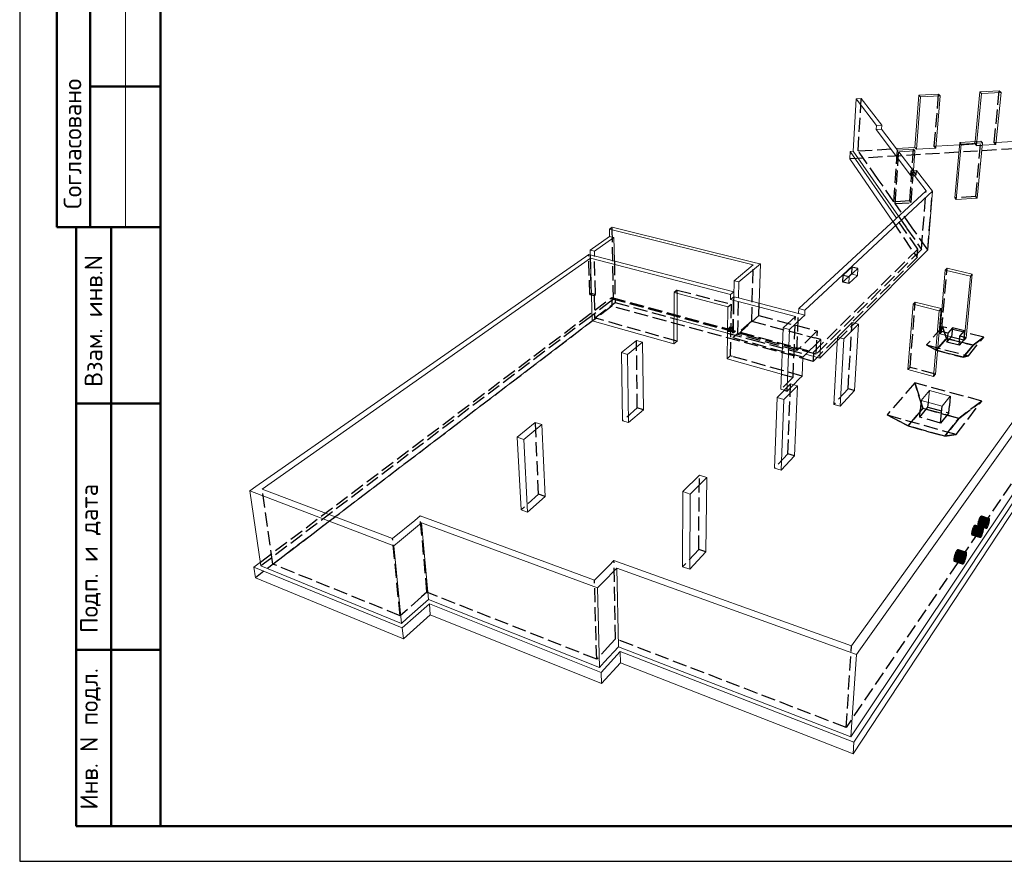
# Model space of a CAD drawing. Header units: millimetres. Extents: x 0 to 59400, y 0 to 42000.
# Tile 1 of 35: x 0 to 13972, y 0 to 11947. Entities that reach past the tile are written whole.
import ezdxf

# ---------------------------------------------------------------- set-up
doc = ezdxf.new("R2010")
doc.units = ezdxf.units.MM
doc.linetypes.add('______2', pattern=[270, 200, -70])
doc.layers.add('Standard', color=7, linetype='Continuous', lineweight=25)
doc.layers.add('Примечания', color=7, linetype='Continuous', lineweight=13)
doc.styles.add('ISOCPEUR', font='txt')

msp = doc.modelspace()

# ---------------------------------------------------------------- linework, layer by layer
at = {"layer": 'Standard', "color": 7, "linetype": 'Continuous', "lineweight": 25, "transparency": 33554687}
msp.add_line((2000, 41500), (2000, 1058), dxfattribs=at)
at = {"layer": 'Standard', "color": 7, "linetype": 'Continuous', "lineweight": 50, "transparency": 33554687}
for p, q in [((527, 15500), (527, 9000)), ((527, 15500), (527, 9000)), ((1000, 15500), (1000, 9000)), ((2000, 11000), (1000, 11000)), ((0, 9000), (6, 9000)), ((527, 9000), (2000, 9000)), ((800, 500), (800, 9000)), ((800, 500), (800, 9000)), ((1300, 500), (1300, 9000)), ((800, 6500), (2000, 6500)), ((800, 3000), (2000, 3000)), ((2000, 500), (800, 500))]:
    msp.add_line(p, q, dxfattribs=at)
at = {"layer": 'Standard', "color": 7, "linetype": 'Continuous', "lineweight": 13, "transparency": 33554687}
msp.add_line((1500, 15500), (1500, 9000), dxfattribs=at)
at = {"layer": 'Standard', "color": 7, "linetype": 'Continuous', "lineweight": 18, "transparency": 33554687}
for p, q in [((13558, 10218), (13624, 10923)), ((13584, 10220), (13648, 10899)), ((13901, 10939), (13624, 10923)), ((13624, 10923), (13648, 10899)), ((13648, 10899), (13926, 10915)), ((13852, 10176), (13926, 10915)), ((13926, 10915), (13901, 10939)), ((11828, 10080), (11870, 10825)), ((11941, 10829), (11870, 10825)), ((11870, 10825), (12158, 10446)), ((12232, 10450), (11941, 10829)), ((12703, 10134), (12759, 10875)), ((12725, 10107), (12781, 10850)), ((13039, 10891), (12759, 10875)), ((12759, 10875), (12781, 10850)), ((12781, 10850), (13062, 10866)), ((13001, 10124), (13062, 10866)), ((13062, 10866), (13039, 10891)), ((12154, 10389), (12158, 10446)), ((12228, 10393), (12154, 10389)), ((12154, 10389), (12642, 9742)), ((12158, 10446), (12232, 10450)), ((12228, 10393), (12232, 10450)), ((12457, 10093), (12228, 10393)), ((13270, 9418), (13340, 10205)), ((13641, 10223), (13340, 10205)), ((13340, 10205), (13360, 10182)), ((13360, 10182), (13662, 10200)), ((13586, 9413), (13662, 10200)), ((13662, 10200), (13641, 10223)), ((13855, 10204), (14265, 10229)), ((11786, 10078), (11781, 9971)), ((11786, 10078), (11828, 10080)), ((12441, 9129), (11786, 10078)), ((11828, 10080), (12110, 9675)), ((12438, 10117), (12703, 10134)), ((12685, 10107), (12457, 10093)), ((12475, 10069), (12704, 10083)), ((12677, 9804), (12475, 10069)), ((12683, 9805), (12704, 10083)), ((12704, 10083), (12685, 10107)), ((12703, 10134), (12725, 10107)), ((12725, 10107), (13001, 10124)), ((13003, 10152), (13337, 10172)), ((13290, 9393), (13360, 10182)), ((13658, 10164), (13852, 10176)), ((11781, 9971), (12388, 9080)), ((12642, 9742), (12647, 9802)), ((12726, 9807), (12647, 9802)), ((12647, 9802), (12862, 9518)), ((12953, 9512), (12726, 9807)), ((12110, 9675), (12471, 9156)), ((11312, 8084), (12862, 9518)), ((12953, 9512), (11399, 8062)), ((12885, 8680), (12953, 9512)), ((13270, 9418), (13290, 9393)), ((13290, 9393), (13586, 9413)), ((16899, 9326), (11837, 1689)), ((11826, 1524), (16880, 9212)), ((8369, 8974), (8407, 9000)), ((8371, 8869), (8369, 8974)), ((10409, 8468), (8369, 8974)), ((8407, 9000), (10443, 8497)), ((8093, 8676), (8371, 8869)), ((8432, 8854), (8155, 8660)), ((8371, 8869), (8432, 8854)), ((8432, 8854), (8439, 8522)), ((8093, 8676), (8094, 8611)), ((8155, 8660), (8093, 8676)), ((11850, 7640), (12885, 8680)), ((8074, 8616), (3352, 5319)), ((3442, 5285), (8102, 8561)), ((8152, 8596), (8074, 8616)), ((8102, 8561), (8125, 7671)), ((10088, 8045), (8102, 8561)), ((8152, 8596), (10134, 8084)), ((8156, 8595), (8155, 8660)), ((10409, 8468), (10137, 8242)), ((10205, 8224), (10511, 8480)), ((10511, 8480), (10443, 8497)), ((10495, 7921), (10511, 8480)), ((11893, 8416), (11771, 8301)), ((11887, 8317), (11893, 8416)), ((13055, 7489), (13134, 8390)), ((13162, 8418), (13134, 8390)), ((13134, 8390), (13491, 8306)), ((13517, 8335), (13162, 8418)), ((11887, 8317), (11765, 8202)), ((11771, 8301), (11765, 8202)), ((11808, 8336), (11887, 8317)), ((13404, 7400), (13491, 8306)), ((13430, 7431), (13517, 8335)), ((13491, 8306), (13517, 8335)), ((10132, 8015), (10137, 8242)), ((10137, 8242), (10205, 8224)), ((10200, 7998), (10205, 8224)), ((9285, 8072), (9284, 7345)), ((10051, 7870), (9285, 8072)), ((9331, 7384), (9332, 8059)), ((10088, 8045), (10087, 7977)), ((10132, 8015), (10087, 7977)), ((10087, 7977), (11008, 7736)), ((10134, 8084), (10088, 8045)), ((10134, 8084), (10132, 8015)), ((10200, 7998), (10132, 8015)), ((11051, 7776), (10200, 7998)), ((11312, 8084), (11054, 7846)), ((11143, 7823), (11399, 8062)), ((10038, 7134), (10051, 7870)), ((11051, 7776), (11054, 7846)), ((11054, 7846), (11143, 7823)), ((12605, 6979), (12678, 7907)), ((12708, 7939), (12678, 7907)), ((12678, 7907), (13046, 7816)), ((13075, 7848), (12708, 7939)), ((12994, 6916), (13075, 7848)), ((13046, 7816), (13075, 7848)), ((9331, 7693), (10044, 7499)), ((11008, 7736), (10833, 7573)), ((10923, 7549), (11097, 7713)), ((11140, 7753), (11051, 7776)), ((11097, 7713), (11140, 7753)), ((11140, 7753), (11143, 7823)), ((12965, 6882), (13046, 7816)), ((4477, 4892), (8125, 7671)), ((8125, 7671), (9284, 7345)), ((10802, 6700), (10833, 7573)), ((10833, 7573), (10923, 7549)), ((10892, 6729), (10923, 7549)), ((11812, 7650), (11603, 7441)), ((11696, 7416), (11903, 7626)), ((11903, 7626), (11812, 7650)), ((11846, 6682), (11903, 7626)), ((11114, 7158), (11367, 7407)), ((11354, 7142), (11367, 7407)), ((11551, 6486), (11603, 7441)), ((11603, 7441), (11696, 7416)), ((11642, 6460), (11696, 7416)), ((13055, 7489), (13404, 7400)), ((13404, 7400), (13430, 7431)), ((8753, 7395), (8538, 7221)), ((8627, 7196), (8840, 7370)), ((8840, 7370), (8753, 7395)), ((8850, 6411), (8840, 7370)), ((9284, 7345), (9331, 7384)), ((11354, 7142), (11600, 7389)), ((8555, 6254), (8538, 7221)), ((8538, 7221), (8627, 7196)), ((8641, 6227), (8627, 7196)), ((10038, 7134), (10071, 7125)), ((11103, 6889), (11114, 7158)), ((11154, 7197), (11269, 7165)), ((11269, 7165), (11354, 7142)), ((10071, 7125), (10809, 6917)), ((10979, 6765), (11061, 6847)), ((11061, 6847), (11103, 6889)), ((12605, 6979), (12965, 6882)), ((12965, 6882), (12994, 6916)), ((10939, 6777), (10747, 6584)), ((10844, 6556), (11035, 6749)), ((11035, 6749), (10939, 6777)), ((10994, 5757), (11035, 6749)), ((10711, 5583), (10747, 6584)), ((10747, 6584), (10844, 6556)), ((10802, 6700), (10849, 6686)), ((11642, 6460), (11846, 6682)), ((12909, 6683), (12791, 6542)), ((12909, 6683), (12898, 6548)), ((13205, 6602), (12909, 6683)), ((13090, 6459), (13205, 6602)), ((10807, 5553), (10844, 6556)), ((11551, 6486), (11642, 6460)), ((12791, 6542), (13090, 6459)), ((12895, 6513), (12898, 6548)), ((8641, 6227), (8850, 6411)), ((11804, 3060), (14189, 6371)), ((14296, 6342), (11931, 3014)), ((7317, 6229), (7059, 6020)), ((7153, 5989), (7410, 6199)), ((7410, 6199), (7317, 6229)), ((7455, 5179), (7410, 6199)), ((8555, 6254), (8641, 6227)), ((7114, 4990), (7059, 6020)), ((7059, 6020), (7153, 5989)), ((7205, 4958), (7153, 5989)), ((10807, 5553), (10994, 5757)), ((9645, 5482), (9411, 5248)), ((9749, 5449), (9645, 5482)), ((10711, 5583), (10807, 5553)), ((3352, 5319), (3268, 5260)), ((9516, 5214), (9749, 5449)), ((9736, 4391), (9749, 5449)), ((11851, 1851), (14175, 5329)), ((3424, 4193), (3268, 5260)), ((3268, 5260), (5309, 4480)), ((5291, 4583), (3442, 5285)), ((7205, 4958), (7455, 5179)), ((9407, 4181), (9411, 5248)), ((9411, 5248), (9516, 5214)), ((9509, 4145), (9516, 5214)), ((5683, 4902), (5606, 4840)), ((8157, 3993), (5683, 4902)), ((7114, 4990), (7205, 4958)), ((5606, 4840), (5291, 4583)), ((5390, 4546), (5704, 4803)), ((5704, 4803), (8197, 3881)), ((5800, 3715), (5704, 4803)), ((13711, 4759), (13710, 4753)), ((13710, 4753), (13710, 4747)), ((13735, 4745), (13710, 4753)), ((13712, 4772), (13711, 4766)), ((13711, 4766), (13711, 4759)), ((13740, 4757), (13711, 4766)), ((13738, 4751), (13711, 4759)), ((13714, 4780), (13712, 4772)), ((13743, 4763), (13712, 4772)), ((13715, 4787), (13714, 4780)), ((13746, 4770), (13714, 4780)), ((13717, 4795), (13715, 4787)), ((13748, 4777), (13715, 4787)), ((13719, 4802), (13717, 4795)), ((13750, 4784), (13717, 4794)), ((13722, 4810), (13719, 4802)), ((13753, 4792), (13719, 4802)), ((13755, 4799), (13721, 4809)), ((13724, 4817), (13722, 4810)), ((13726, 4824), (13724, 4817)), ((13757, 4807), (13724, 4817)), ((13729, 4831), (13726, 4824)), ((13758, 4814), (13726, 4824)), ((13732, 4837), (13729, 4831)), ((13759, 4821), (13729, 4830)), ((13735, 4843), (13732, 4837)), ((13761, 4828), (13732, 4837)), ((13761, 4835), (13734, 4843)), ((13737, 4849), (13735, 4843)), ((13735, 4745), (13738, 4751)), ((13740, 4854), (13737, 4849)), ((13737, 4848), (13762, 4841)), ((13738, 4751), (13740, 4757)), ((13743, 4858), (13740, 4854)), ((13740, 4853), (13762, 4846)), ((13740, 4757), (13743, 4763)), ((13745, 4861), (13743, 4858)), ((13743, 4858), (13762, 4851)), ((13743, 4763), (13746, 4770)), ((13748, 4864), (13745, 4861)), ((13745, 4861), (13762, 4856)), ((13746, 4770), (13748, 4777)), ((13750, 4866), (13748, 4864)), ((13748, 4864), (13761, 4860)), ((13748, 4777), (13750, 4784)), ((13753, 4868), (13750, 4866)), ((13750, 4866), (13761, 4863)), ((13750, 4784), (13753, 4792)), ((13752, 4868), (13759, 4866)), ((13755, 4868), (13753, 4868)), ((13753, 4792), (13755, 4799)), ((13754, 4868), (13758, 4867)), ((13756, 4868), (13755, 4868)), ((13755, 4799), (13757, 4807)), ((13758, 4867), (13756, 4868)), ((13757, 4807), (13758, 4814)), ((13759, 4866), (13758, 4867)), ((13758, 4814), (13759, 4821)), ((13761, 4863), (13759, 4866)), ((13759, 4821), (13761, 4828)), ((13761, 4860), (13761, 4863)), ((13762, 4856), (13761, 4860)), ((13761, 4835), (13762, 4841)), ((13761, 4828), (13761, 4835)), ((13762, 4851), (13762, 4856)), ((13762, 4846), (13762, 4851)), ((13762, 4841), (13762, 4846)), ((13623, 4623), (13622, 4617)), ((13645, 4611), (13622, 4618)), ((13622, 4617), (13622, 4612)), ((13642, 4607), (13622, 4613)), ((13622, 4612), (13623, 4608)), ((13624, 4636), (13623, 4629)), ((13651, 4622), (13623, 4630)), ((13623, 4629), (13623, 4623)), ((13648, 4616), (13623, 4624)), ((13625, 4643), (13624, 4636)), ((13654, 4628), (13624, 4637)), ((13626, 4650), (13625, 4643)), ((13656, 4634), (13625, 4644)), ((13628, 4658), (13626, 4650)), ((13659, 4641), (13627, 4651)), ((13630, 4665), (13628, 4658)), ((13661, 4648), (13628, 4658)), ((13632, 4673), (13630, 4665)), ((13664, 4655), (13630, 4666)), ((13634, 4680), (13632, 4673)), ((13666, 4663), (13632, 4673)), ((13637, 4688), (13634, 4680)), ((13668, 4670), (13634, 4681)), ((13639, 4695), (13637, 4688)), ((13670, 4678), (13637, 4688)), ((13642, 4702), (13639, 4695)), ((13672, 4685), (13639, 4695)), ((13645, 4708), (13642, 4702)), ((13673, 4693), (13642, 4702)), ((13642, 4607), (13645, 4611)), ((13647, 4714), (13645, 4708)), ((13674, 4700), (13645, 4709)), ((13645, 4611), (13648, 4616)), ((13650, 4720), (13647, 4714)), ((13675, 4706), (13648, 4715)), ((13648, 4616), (13651, 4622)), ((13653, 4725), (13650, 4720)), ((13650, 4720), (13675, 4712)), ((13651, 4622), (13654, 4628)), ((13656, 4729), (13653, 4725)), ((13653, 4725), (13676, 4718)), ((13654, 4628), (13656, 4634)), ((13658, 4733), (13656, 4729)), ((13656, 4729), (13676, 4723)), ((13656, 4634), (13659, 4641)), ((13661, 4736), (13658, 4733)), ((13659, 4733), (13675, 4728)), ((13659, 4641), (13661, 4648)), ((13663, 4738), (13661, 4736)), ((13661, 4736), (13675, 4732)), ((13661, 4648), (13664, 4655)), ((13666, 4739), (13663, 4738)), ((13664, 4738), (13674, 4735)), ((13664, 4655), (13666, 4663)), ((13668, 4740), (13666, 4739)), ((13666, 4739), (13673, 4737)), ((13666, 4663), (13668, 4670)), ((13670, 4740), (13668, 4740)), ((13668, 4740), (13671, 4739)), ((13668, 4670), (13670, 4678)), ((13671, 4739), (13670, 4740)), ((13670, 4678), (13672, 4685)), ((13673, 4737), (13671, 4739)), ((13672, 4685), (13673, 4693)), ((13674, 4735), (13673, 4737)), ((13673, 4693), (13674, 4700)), ((13675, 4732), (13674, 4735)), ((13674, 4700), (13675, 4706)), ((13675, 4728), (13675, 4732)), ((13676, 4723), (13675, 4728)), ((13675, 4712), (13676, 4718)), ((13675, 4706), (13675, 4712)), ((13676, 4718), (13676, 4723)), ((13710, 4747), (13710, 4742)), ((13732, 4740), (13710, 4747)), ((13710, 4742), (13710, 4737)), ((13729, 4736), (13710, 4742)), ((13727, 4732), (13710, 4738)), ((13710, 4737), (13711, 4734)), ((13711, 4734), (13711, 4730)), ((13724, 4729), (13711, 4734)), ((13711, 4730), (13713, 4728)), ((13722, 4727), (13711, 4730)), ((13713, 4728), (13714, 4726)), ((13720, 4726), (13713, 4728)), ((13714, 4726), (13716, 4725)), ((13717, 4725), (13714, 4726)), ((13716, 4725), (13717, 4725)), ((13717, 4725), (13720, 4726)), ((13720, 4726), (13722, 4727)), ((13722, 4727), (13724, 4729)), ((13724, 4729), (13727, 4732)), ((13727, 4732), (13729, 4736)), ((13729, 4736), (13732, 4740)), ((13732, 4740), (13735, 4745)), ((5309, 4480), (5390, 4546)), ((5418, 3378), (5309, 4480)), ((13623, 4608), (13623, 4604)), ((13640, 4603), (13623, 4608)), ((13623, 4604), (13624, 4601)), ((13637, 4600), (13623, 4604)), ((13624, 4601), (13625, 4598)), ((13635, 4598), (13624, 4601)), ((13625, 4598), (13627, 4596)), ((13632, 4596), (13625, 4598)), ((13630, 4595), (13627, 4597)), ((13627, 4596), (13628, 4596)), ((13628, 4596), (13630, 4595)), ((13630, 4595), (13632, 4596)), ((13632, 4596), (13635, 4598)), ((13635, 4598), (13637, 4600)), ((13637, 4600), (13640, 4603)), ((13640, 4603), (13642, 4607)), ((9509, 4145), (9736, 4391)), ((13391, 4335), (13388, 4326)), ((13395, 4343), (13391, 4335)), ((13432, 4326), (13393, 4339)), ((13398, 4351), (13395, 4343)), ((13433, 4335), (13396, 4347)), ((13401, 4358), (13398, 4351)), ((13434, 4343), (13399, 4354)), ((13405, 4365), (13401, 4358)), ((13435, 4351), (13403, 4361)), ((13408, 4371), (13405, 4365)), ((13406, 4368), (13436, 4358)), ((13411, 4376), (13408, 4371)), ((13409, 4373), (13436, 4365)), ((13415, 4381), (13411, 4376)), ((13413, 4378), (13436, 4371)), ((13418, 4384), (13415, 4381)), ((13416, 4382), (13436, 4376)), ((13421, 4387), (13418, 4384)), ((13419, 4386), (13435, 4381)), ((13424, 4389), (13421, 4387)), ((13422, 4388), (13434, 4384)), ((13426, 4390), (13424, 4389)), ((13425, 4389), (13432, 4387)), ((13429, 4390), (13426, 4390)), ((13428, 4390), (13431, 4389)), ((13431, 4389), (13429, 4390)), ((13432, 4387), (13431, 4389)), ((13434, 4384), (13432, 4387)), ((13432, 4326), (13433, 4335)), ((13433, 4335), (13434, 4343)), ((13435, 4381), (13434, 4384)), ((13434, 4343), (13435, 4351)), ((13436, 4376), (13435, 4381)), ((13435, 4351), (13436, 4358)), ((13436, 4371), (13436, 4376)), ((13436, 4365), (13436, 4371)), ((13436, 4358), (13436, 4365)), ((3322, 4177), (3416, 4248)), ((3424, 4193), (5418, 3378)), ((8365, 4201), (8157, 3993)), ((8433, 4269), (8365, 4201)), ((11804, 3060), (8433, 4269)), ((13372, 4250), (13371, 4243)), ((13371, 4243), (13372, 4237)), ((13373, 4265), (13372, 4257)), ((13372, 4257), (13372, 4250)), ((13403, 4243), (13372, 4253)), ((13400, 4237), (13372, 4246)), ((13397, 4232), (13372, 4240)), ((13372, 4237), (13372, 4232)), ((13393, 4227), (13372, 4234)), ((13372, 4232), (13373, 4227)), ((13390, 4224), (13372, 4230)), ((13375, 4273), (13373, 4265)), ((13407, 4250), (13373, 4261)), ((13373, 4227), (13374, 4224)), ((13387, 4221), (13373, 4225)), ((13410, 4257), (13374, 4269)), ((13374, 4224), (13375, 4221)), ((13376, 4282), (13375, 4273)), ((13413, 4265), (13375, 4277)), ((13384, 4219), (13375, 4222)), ((13375, 4221), (13377, 4219)), ((13378, 4291), (13376, 4282)), ((13416, 4273), (13377, 4286)), ((13382, 4218), (13377, 4220)), ((13377, 4219), (13379, 4218)), ((13380, 4300), (13378, 4291)), ((13419, 4282), (13379, 4295)), ((13379, 4218), (13382, 4218)), ((13383, 4309), (13380, 4300)), ((13422, 4291), (13381, 4304)), ((13382, 4218), (13384, 4219)), ((13385, 4318), (13383, 4309)), ((13425, 4300), (13384, 4313)), ((13384, 4219), (13387, 4221)), ((13388, 4326), (13385, 4318)), ((13427, 4309), (13387, 4322)), ((13387, 4221), (13390, 4224)), ((13430, 4317), (13390, 4330)), ((13390, 4224), (13393, 4227)), ((13393, 4227), (13397, 4232)), ((13397, 4232), (13400, 4237)), ((13400, 4237), (13403, 4243)), ((13403, 4243), (13407, 4250)), ((13407, 4250), (13410, 4257)), ((13410, 4257), (13413, 4265)), ((13413, 4265), (13416, 4273)), ((13416, 4273), (13419, 4282)), ((13419, 4282), (13422, 4291)), ((13422, 4291), (13425, 4300)), ((13425, 4300), (13427, 4309)), ((13427, 4309), (13430, 4317)), ((13430, 4317), (13432, 4326)), ((3322, 4177), (3344, 4026)), ((5429, 3312), (3322, 4177)), ((8268, 3952), (8475, 4161)), ((8475, 4161), (11875, 2934)), ((8497, 3045), (8475, 4161)), ((9407, 4181), (9509, 4145)), ((3344, 4026), (5445, 3156)), ((8197, 3881), (8268, 3952)), ((8228, 2753), (8197, 3881)), ((5813, 3653), (5429, 3312)), ((5496, 3446), (5800, 3715)), ((5800, 3715), (8228, 2753)), ((5813, 3653), (5826, 3498)), ((8251, 2682), (5813, 3653)), ((5445, 3156), (5826, 3498)), ((5826, 3498), (8256, 2522)), ((5418, 3378), (5496, 3446)), ((5429, 3312), (5445, 3156)), ((8522, 2977), (8251, 2682)), ((8296, 2827), (8497, 3045)), ((8497, 3045), (11796, 1768)), ((8522, 2977), (8525, 2819)), ((11837, 1689), (8522, 2977)), ((11796, 1768), (11875, 2934)), ((11875, 2934), (11931, 3014)), ((8228, 2753), (8296, 2827)), ((8256, 2522), (8525, 2819)), ((8525, 2819), (11826, 1524)), ((8251, 2682), (8256, 2522)), ((11796, 1768), (11851, 1851)), ((11837, 1689), (11826, 1524))]:
    msp.add_line(p, q, dxfattribs=at)
at = {"layer": 'Standard', "color": 7, "linetype": 'Continuous', "lineweight": 25, "transparency": 33554687}
msp.add_lwpolyline([(0, 0), (59400, 0), (59400, 42000), (0, 42000), (0, 0)], close=True, dxfattribs=at)
at = {"layer": 'Standard', "color": 7, "linetype": 'Continuous', "lineweight": 50, "transparency": 33554687}
msp.add_lwpolyline([(2000, 41500), (58900, 41500), (58900, 500), (2000, 500), (2000, 41500)], close=True, dxfattribs=at)
at = {"layer": 'Standard', "color": 7, "linetype": 'Continuous', "lineweight": 13, "transparency": 33554687}
for points in [[(58900, 41500), (2000, 41500), (2000, 500), (58900, 500), (58900, 41500)], [(2000, 29183), (2000, 500), (24244, 500), (24244, 29183), (2000, 29183)]]:
    msp.add_lwpolyline(points, dxfattribs=at)
at = {"layer": 'Примечания', "color": 7, "linetype": '______2', "lineweight": -3, "transparency": 33554687}
for p, q in [((13828, 10202), (13901, 10939)), ((11898, 10084), (11941, 10829)), ((12979, 10150), (13039, 10891)), ((15748, 10215), (11781, 9971)), ((13555, 10185), (13558, 10218)), ((13566, 9438), (13641, 10223)), ((13579, 10159), (13584, 10220)), ((13828, 10202), (13855, 10204)), ((13852, 10176), (13828, 10202)), ((11898, 10084), (12438, 10117)), ((12182, 9680), (11898, 10084)), ((12406, 9361), (12457, 10093)), ((12468, 9972), (12475, 10069)), ((12631, 9376), (12685, 10107)), ((12979, 10150), (13003, 10152)), ((13001, 10124), (12979, 10150)), ((13337, 10172), (13555, 10185)), ((13555, 10185), (13579, 10159)), ((13579, 10159), (13658, 10164)), ((12424, 9336), (12468, 9972)), ((12649, 9351), (12683, 9805)), ((12721, 9747), (12677, 9804)), ((12721, 9747), (12726, 9807)), ((12406, 9361), (12182, 9680)), ((12642, 9742), (12721, 9747)), ((12796, 8687), (12862, 9518)), ((12796, 8687), (12862, 9518)), ((12885, 8680), (12953, 9512)), ((12631, 9376), (12406, 9361)), ((12649, 9351), (12631, 9376)), ((13566, 9438), (13270, 9418)), ((13586, 9413), (13566, 9438)), ((12424, 9336), (12649, 9351)), ((12664, 8994), (12424, 9336)), ((12743, 8691), (12441, 9129)), ((12471, 9156), (12586, 8989)), ((8427, 7977), (8407, 9000)), ((12388, 9080), (12734, 8572)), ((12586, 8989), (12796, 8687)), ((12885, 8680), (12664, 8994)), ((11266, 7227), (12743, 8691)), ((12796, 8687), (11301, 7198)), ((12734, 8572), (12743, 8691)), ((8089, 8048), (8074, 8616)), ((8094, 8611), (8109, 8063)), ((8170, 8046), (8156, 8595)), ((12734, 8572), (11260, 7097)), ((8439, 8522), (8449, 7933)), ((10388, 7667), (10409, 8468)), ((11686, 8322), (11808, 8436)), ((11808, 8436), (11802, 8338)), ((11893, 8416), (11808, 8436)), ((13082, 7520), (13162, 8418)), ((11680, 8223), (11802, 8338)), ((11680, 8223), (11686, 8322)), ((11686, 8322), (11771, 8301)), ((11802, 8338), (11808, 8336)), ((9332, 8109), (9285, 8072)), ((9332, 8059), (9332, 8109)), ((9332, 8109), (10096, 7908)), ((11765, 8202), (11680, 8223)), ((3416, 4248), (8401, 8004)), ((8109, 8063), (8089, 8048)), ((8089, 8048), (8151, 8032)), ((8109, 8063), (8170, 8046)), ((8151, 8032), (8170, 8046)), ((8151, 8032), (8159, 7712)), ((8427, 7977), (8389, 7949)), ((8401, 8004), (8403, 7879)), ((8401, 8004), (11266, 7227)), ((10415, 7438), (8427, 7977)), ((10131, 7965), (10121, 7429)), ((10122, 7496), (10132, 8015)), ((10122, 7496), (10132, 8015)), ((10132, 8015), (10131, 7965)), ((10189, 7478), (10200, 7998)), ((8403, 7879), (3344, 4026)), ((8389, 7949), (8098, 7729)), ((8159, 7712), (8449, 7933)), ((11260, 7097), (8403, 7879)), ((8449, 7933), (9331, 7693)), ((10051, 7870), (10096, 7908)), ((10096, 7908), (10082, 7174)), ((10490, 7746), (10495, 7921)), ((12635, 7012), (12708, 7939)), ((8098, 7729), (3505, 4255)), ((8174, 7708), (8159, 7712)), ((9331, 7384), (8174, 7708)), ((10189, 7478), (10490, 7746)), ((10490, 7746), (11317, 7528)), ((10974, 6871), (11008, 7736)), ((11030, 7249), (11051, 7776)), ((10050, 7556), (10049, 7523)), ((10049, 7523), (10084, 7554)), ((10084, 7586), (10050, 7556)), ((10082, 7547), (10050, 7556)), ((10082, 7547), (10117, 7577)), ((10082, 7515), (10082, 7547)), ((10116, 7545), (10082, 7515)), ((10084, 7554), (10084, 7586)), ((10084, 7586), (10117, 7577)), ((10084, 7554), (10116, 7545)), ((10117, 7577), (10116, 7545)), ((10388, 7667), (10121, 7429)), ((10388, 7667), (11281, 7430)), ((11600, 7389), (11850, 7640)), ((11756, 6707), (11812, 7650)), ((13097, 7588), (12869, 7330)), ((13151, 7422), (13097, 7588)), ((13097, 7588), (13151, 7422)), ((13680, 7441), (13097, 7588)), ((13235, 7574), (13169, 7498)), ((13235, 7574), (13223, 7446)), ((13408, 7530), (13235, 7574)), ((10044, 7499), (10381, 7407)), ((10082, 7515), (10049, 7523)), ((11114, 7158), (10121, 7429)), ((11030, 7249), (10189, 7478)), ((10381, 7407), (11154, 7197)), ((11301, 7198), (10415, 7438)), ((11284, 7496), (11030, 7249)), ((11367, 7407), (11281, 7430)), ((11317, 7528), (11284, 7496)), ((11301, 7198), (11314, 7461)), ((11317, 7528), (11314, 7461)), ((13151, 7422), (13005, 7254)), ((13005, 7254), (13151, 7422)), ((13082, 7520), (13055, 7489)), ((13169, 7498), (13082, 7520)), ((13529, 7326), (13151, 7422)), ((13151, 7422), (13529, 7326)), ((13169, 7498), (13157, 7369)), ((13157, 7369), (13223, 7446)), ((13223, 7446), (13396, 7402)), ((13330, 7325), (13343, 7453)), ((13343, 7453), (13408, 7530)), ((13430, 7431), (13343, 7453)), ((13408, 7530), (13396, 7402)), ((13462, 7176), (13680, 7441)), ((13529, 7326), (13680, 7441)), ((13680, 7441), (13529, 7326)), ((8764, 6438), (8753, 7395)), ((12869, 7330), (13005, 7254)), ((13005, 7254), (12869, 7330)), ((12869, 7330), (13462, 7176)), ((13330, 7325), (13157, 7369)), ((13396, 7402), (13330, 7325)), ((13386, 7155), (13529, 7326)), ((13529, 7326), (13386, 7155)), ((10082, 7174), (10038, 7134)), ((10116, 7165), (10082, 7174)), ((11103, 6889), (10116, 7165)), ((11266, 7227), (11260, 7097)), ((13005, 7254), (13386, 7155)), ((13386, 7155), (13005, 7254)), ((13462, 7176), (13386, 7155)), ((13386, 7155), (13462, 7176)), ((12635, 7012), (12605, 6979)), ((12994, 6916), (12635, 7012)), ((10974, 6871), (10802, 6700)), ((10809, 6917), (10974, 6871)), ((10889, 6675), (10979, 6765)), ((10889, 6675), (10892, 6729)), ((10900, 5786), (10939, 6777)), ((11756, 6707), (11551, 6486)), ((11846, 6682), (11756, 6707)), ((12702, 6792), (12310, 6337)), ((12702, 6792), (12815, 6431)), ((13653, 6534), (12702, 6792)), ((12815, 6431), (12702, 6792)), ((10849, 6686), (10889, 6675)), ((13205, 6602), (13193, 6467)), ((8764, 6438), (8555, 6254)), ((8850, 6411), (8764, 6438)), ((12608, 6181), (12815, 6431)), ((12815, 6431), (12608, 6181)), ((12771, 6305), (12889, 6448)), ((12791, 6542), (12780, 6406)), ((12815, 6431), (13327, 6288)), ((13327, 6288), (12815, 6431)), ((12889, 6448), (12895, 6513)), ((12889, 6448), (13183, 6366)), ((13077, 6323), (13090, 6459)), ((13183, 6366), (13193, 6467)), ((13288, 6060), (13653, 6534)), ((13653, 6534), (13327, 6288)), ((13327, 6288), (13653, 6534)), ((12608, 6181), (12310, 6337)), ((12310, 6337), (13288, 6060)), ((12310, 6337), (12608, 6181)), ((12771, 6305), (12780, 6406)), ((13068, 6221), (12771, 6305)), ((13183, 6366), (13068, 6221)), ((13068, 6221), (13077, 6323)), ((13327, 6288), (13128, 6033)), ((13128, 6033), (13327, 6288)), ((7364, 5210), (7317, 6229)), ((13128, 6033), (12608, 6181)), ((12608, 6181), (13128, 6033)), ((13128, 6033), (13288, 6060)), ((13288, 6060), (13128, 6033)), ((10900, 5786), (10711, 5583)), ((10994, 5757), (10900, 5786)), ((9635, 4426), (9645, 5482)), ((14070, 5359), (11728, 1899)), ((3593, 4219), (3442, 5285)), ((7364, 5210), (7114, 4990)), ((7455, 5179), (7364, 5210)), ((3593, 4219), (4477, 4892)), ((5779, 3819), (5683, 4902)), ((13631, 4887), (13634, 4891)), ((13634, 4891), (13637, 4895)), ((13634, 4891), (13743, 4858)), ((13637, 4895), (13639, 4898)), ((13637, 4895), (13745, 4861)), ((13639, 4898), (13642, 4900)), ((13639, 4898), (13748, 4864)), ((13642, 4900), (13644, 4901)), ((13642, 4900), (13750, 4866)), ((13644, 4901), (13646, 4902)), ((13644, 4901), (13753, 4868)), ((13646, 4902), (13648, 4902)), ((13646, 4902), (13755, 4868)), ((13648, 4902), (13649, 4901)), ((13648, 4902), (13756, 4868)), ((13649, 4901), (13651, 4899)), ((13649, 4901), (13754, 4868)), ((13651, 4899), (13652, 4896)), ((13651, 4899), (13752, 4868)), ((13652, 4896), (13653, 4893)), ((13652, 4896), (13750, 4866)), ((13653, 4893), (13653, 4889)), ((13653, 4893), (13748, 4864)), ((13538, 4748), (13541, 4754)), ((13541, 4754), (13543, 4759)), ((13541, 4754), (13650, 4720)), ((13543, 4759), (13546, 4763)), ((13543, 4759), (13653, 4725)), ((13546, 4763), (13549, 4767)), ((13546, 4763), (13656, 4729)), ((13549, 4767), (13551, 4770)), ((13549, 4767), (13658, 4733)), ((13551, 4770), (13554, 4772)), ((13551, 4770), (13661, 4736)), ((13554, 4772), (13556, 4773)), ((13554, 4772), (13663, 4738)), ((13556, 4773), (13558, 4774)), ((13556, 4773), (13666, 4739)), ((13558, 4774), (13560, 4774)), ((13558, 4774), (13668, 4740)), ((13560, 4774), (13562, 4773)), ((13560, 4774), (13670, 4740)), ((13562, 4773), (13563, 4771)), ((13562, 4773), (13668, 4740)), ((13563, 4771), (13565, 4769)), ((13563, 4771), (13666, 4739)), ((13565, 4769), (13566, 4765)), ((13565, 4769), (13664, 4738)), ((13566, 4765), (13566, 4762)), ((13566, 4765), (13661, 4736)), ((13566, 4762), (13566, 4757)), ((13566, 4762), (13659, 4733)), ((13566, 4757), (13567, 4752)), ((13566, 4757), (13656, 4729)), ((13567, 4752), (13566, 4746)), ((13567, 4752), (13653, 4725)), ((13601, 4786), (13602, 4793)), ((13601, 4781), (13601, 4786)), ((13710, 4753), (13601, 4786)), ((13601, 4776), (13601, 4781)), ((13710, 4747), (13601, 4781)), ((13601, 4771), (13601, 4776)), ((13710, 4742), (13601, 4776)), ((13602, 4767), (13601, 4771)), ((13710, 4737), (13601, 4771)), ((13602, 4799), (13604, 4806)), ((13602, 4793), (13602, 4799)), ((13602, 4799), (13711, 4766)), ((13602, 4793), (13711, 4759)), ((13603, 4764), (13602, 4767)), ((13711, 4734), (13602, 4767)), ((13604, 4762), (13603, 4764)), ((13711, 4730), (13603, 4764)), ((13604, 4806), (13605, 4813)), ((13604, 4806), (13712, 4772)), ((13605, 4760), (13604, 4762)), ((13713, 4728), (13604, 4762)), ((13605, 4813), (13607, 4821)), ((13605, 4813), (13714, 4780)), ((13607, 4759), (13605, 4760)), ((13607, 4821), (13608, 4828)), ((13607, 4821), (13715, 4787)), ((13609, 4759), (13607, 4759)), ((13608, 4828), (13610, 4836)), ((13608, 4828), (13717, 4795)), ((13611, 4759), (13609, 4759)), ((13714, 4726), (13609, 4759)), ((13610, 4836), (13613, 4843)), ((13610, 4836), (13719, 4802)), ((13613, 4761), (13611, 4759)), ((13713, 4728), (13611, 4759)), ((13613, 4843), (13615, 4850)), ((13613, 4843), (13722, 4810)), ((13616, 4763), (13613, 4761)), ((13711, 4730), (13613, 4761)), ((13615, 4850), (13618, 4857)), ((13615, 4850), (13724, 4817)), ((13618, 4766), (13616, 4763)), ((13711, 4734), (13616, 4763)), ((13618, 4857), (13620, 4864)), ((13618, 4857), (13726, 4824)), ((13621, 4770), (13618, 4766)), ((13710, 4738), (13618, 4766)), ((13620, 4864), (13623, 4871)), ((13620, 4864), (13729, 4831)), ((13624, 4774), (13621, 4770)), ((13710, 4742), (13621, 4770)), ((13623, 4871), (13626, 4877)), ((13623, 4871), (13732, 4837)), ((13626, 4779), (13624, 4774)), ((13710, 4747), (13624, 4774)), ((13626, 4877), (13628, 4882)), ((13626, 4877), (13735, 4843)), ((13629, 4784), (13626, 4779)), ((13710, 4753), (13626, 4779)), ((13628, 4882), (13631, 4887)), ((13628, 4882), (13737, 4849)), ((13632, 4790), (13629, 4784)), ((13711, 4759), (13629, 4784)), ((13631, 4887), (13740, 4854)), ((13635, 4796), (13632, 4790)), ((13711, 4766), (13632, 4790)), ((13637, 4803), (13635, 4796)), ((13640, 4810), (13637, 4803)), ((13714, 4780), (13637, 4803)), ((13642, 4818), (13640, 4810)), ((13715, 4787), (13640, 4810)), ((13644, 4825), (13642, 4818)), ((13717, 4794), (13642, 4818)), ((13646, 4832), (13644, 4825)), ((13719, 4802), (13644, 4825)), ((13648, 4840), (13646, 4832)), ((13721, 4809), (13646, 4832)), ((13650, 4847), (13648, 4840)), ((13724, 4817), (13648, 4840)), ((13651, 4854), (13650, 4847)), ((13726, 4824), (13650, 4847)), ((13652, 4861), (13651, 4854)), ((13729, 4830), (13651, 4854)), ((13653, 4868), (13652, 4861)), ((13732, 4837), (13652, 4861)), ((13653, 4889), (13654, 4885)), ((13653, 4889), (13745, 4861)), ((13654, 4874), (13653, 4868)), ((13734, 4843), (13653, 4868)), ((13654, 4885), (13654, 4880)), ((13654, 4885), (13743, 4858)), ((13654, 4880), (13654, 4874)), ((13654, 4880), (13740, 4853)), ((13654, 4874), (13737, 4848)), ((13513, 4663), (13514, 4670)), ((13513, 4657), (13513, 4663)), ((13513, 4663), (13623, 4629)), ((13513, 4652), (13513, 4657)), ((13623, 4623), (13513, 4657)), ((13513, 4646), (13513, 4652)), ((13622, 4617), (13513, 4652)), ((13513, 4642), (13513, 4646)), ((13622, 4612), (13513, 4646)), ((13514, 4638), (13513, 4642)), ((13623, 4608), (13513, 4642)), ((13514, 4670), (13515, 4677)), ((13514, 4670), (13624, 4636)), ((13515, 4635), (13514, 4638)), ((13623, 4604), (13514, 4638)), ((13515, 4677), (13517, 4684)), ((13515, 4677), (13625, 4643)), ((13516, 4632), (13515, 4635)), ((13624, 4601), (13515, 4635)), ((13517, 4631), (13516, 4632)), ((13625, 4598), (13516, 4632)), ((13517, 4684), (13518, 4692)), ((13517, 4684), (13626, 4650)), ((13519, 4630), (13517, 4631)), ((13627, 4596), (13517, 4631)), ((13518, 4692), (13520, 4699)), ((13518, 4692), (13628, 4658)), ((13521, 4630), (13519, 4630)), ((13628, 4596), (13519, 4630)), ((13520, 4699), (13522, 4707)), ((13520, 4699), (13630, 4665)), ((13523, 4630), (13521, 4630)), ((13627, 4597), (13521, 4630)), ((13522, 4707), (13525, 4714)), ((13522, 4707), (13632, 4673)), ((13525, 4632), (13523, 4630)), ((13625, 4598), (13523, 4630)), ((13525, 4714), (13527, 4722)), ((13525, 4714), (13634, 4680)), ((13528, 4634), (13525, 4632)), ((13624, 4601), (13525, 4632)), ((13527, 4722), (13530, 4729)), ((13527, 4722), (13637, 4688)), ((13531, 4637), (13528, 4634)), ((13623, 4604), (13528, 4634)), ((13530, 4729), (13532, 4736)), ((13530, 4729), (13639, 4695)), ((13533, 4641), (13531, 4637)), ((13623, 4608), (13531, 4637)), ((13532, 4736), (13535, 4742)), ((13532, 4736), (13642, 4702)), ((13536, 4645), (13533, 4641)), ((13622, 4613), (13533, 4641)), ((13535, 4742), (13538, 4748)), ((13535, 4742), (13645, 4708)), ((13539, 4650), (13536, 4645)), ((13622, 4618), (13536, 4645)), ((13538, 4748), (13647, 4714)), ((13542, 4656), (13539, 4650)), ((13623, 4624), (13539, 4650)), ((13544, 4662), (13542, 4656)), ((13623, 4630), (13542, 4656)), ((13547, 4668), (13544, 4662)), ((13624, 4637), (13544, 4662)), ((13550, 4675), (13547, 4668)), ((13625, 4644), (13547, 4668)), ((13552, 4682), (13550, 4675)), ((13627, 4651), (13550, 4675)), ((13555, 4689), (13552, 4682)), ((13628, 4658), (13552, 4682)), ((13557, 4697), (13555, 4689)), ((13630, 4666), (13555, 4689)), ((13559, 4704), (13557, 4697)), ((13632, 4673), (13557, 4697)), ((13561, 4712), (13559, 4704)), ((13634, 4681), (13559, 4704)), ((13562, 4719), (13561, 4712)), ((13637, 4688), (13561, 4712)), ((13564, 4726), (13562, 4719)), ((13639, 4695), (13562, 4719)), ((13565, 4733), (13564, 4726)), ((13642, 4702), (13564, 4726)), ((13566, 4740), (13565, 4733)), ((13645, 4709), (13565, 4733)), ((13566, 4746), (13566, 4740)), ((13566, 4746), (13650, 4720)), ((13648, 4715), (13566, 4740)), ((13714, 4726), (13670, 4740)), ((13716, 4725), (13671, 4739)), ((5399, 3486), (5291, 4583)), ((9635, 4426), (9407, 4181)), ((9736, 4391), (9635, 4426)), ((13266, 4326), (13268, 4335)), ((13268, 4335), (13271, 4344)), ((13268, 4335), (13380, 4300)), ((13271, 4344), (13274, 4353)), ((13271, 4344), (13383, 4309)), ((13274, 4353), (13276, 4362)), ((13274, 4353), (13385, 4318)), ((13276, 4362), (13280, 4371)), ((13276, 4362), (13388, 4326)), ((13280, 4371), (13283, 4379)), ((13280, 4371), (13391, 4335)), ((13283, 4379), (13286, 4387)), ((13283, 4379), (13395, 4343)), ((13286, 4387), (13289, 4394)), ((13286, 4387), (13398, 4351)), ((13289, 4394), (13293, 4401)), ((13289, 4394), (13401, 4358)), ((13293, 4401), (13296, 4407)), ((13293, 4401), (13405, 4365)), ((13296, 4407), (13300, 4412)), ((13296, 4407), (13408, 4371)), ((13300, 4412), (13303, 4416)), ((13300, 4412), (13411, 4376)), ((13303, 4416), (13306, 4420)), ((13303, 4416), (13415, 4381)), ((13306, 4420), (13309, 4423)), ((13306, 4420), (13418, 4384)), ((13309, 4423), (13312, 4425)), ((13309, 4423), (13421, 4387)), ((13314, 4335), (13311, 4326)), ((13312, 4425), (13315, 4425)), ((13312, 4425), (13424, 4389)), ((13316, 4344), (13314, 4335)), ((13384, 4313), (13314, 4335)), ((13315, 4425), (13317, 4425)), ((13315, 4425), (13426, 4390)), ((13318, 4353), (13316, 4344)), ((13387, 4322), (13316, 4344)), ((13317, 4425), (13319, 4424)), ((13317, 4425), (13429, 4390)), ((13320, 4362), (13318, 4353)), ((13390, 4330), (13318, 4353)), ((13319, 4424), (13321, 4423)), ((13319, 4424), (13428, 4390)), ((13322, 4370), (13320, 4362)), ((13393, 4339), (13320, 4362)), ((13321, 4423), (13322, 4420)), ((13321, 4423), (13425, 4389)), ((13322, 4420), (13324, 4416)), ((13322, 4420), (13422, 4388)), ((13323, 4378), (13322, 4370)), ((13396, 4347), (13322, 4370)), ((13324, 4386), (13323, 4378)), ((13399, 4354), (13323, 4378)), ((13324, 4416), (13324, 4411)), ((13324, 4416), (13419, 4386)), ((13324, 4411), (13325, 4406)), ((13324, 4411), (13416, 4382)), ((13325, 4393), (13324, 4386)), ((13403, 4361), (13324, 4386)), ((13325, 4406), (13325, 4400)), ((13325, 4406), (13413, 4378)), ((13325, 4400), (13325, 4393)), ((13325, 4400), (13409, 4373)), ((13325, 4393), (13406, 4368)), ((3505, 4255), (3424, 4193)), ((5399, 3486), (3593, 4219)), ((8456, 3158), (8433, 4269)), ((13260, 4286), (13261, 4293)), ((13260, 4279), (13260, 4286)), ((13372, 4250), (13260, 4286)), ((13260, 4273), (13260, 4279)), ((13371, 4243), (13260, 4279)), ((13260, 4268), (13260, 4273)), ((13372, 4237), (13260, 4273)), ((13261, 4263), (13260, 4268)), ((13372, 4232), (13260, 4268)), ((13261, 4301), (13263, 4309)), ((13261, 4293), (13261, 4301)), ((13261, 4301), (13373, 4265)), ((13261, 4293), (13372, 4257)), ((13262, 4260), (13261, 4263)), ((13373, 4227), (13261, 4263)), ((13264, 4257), (13262, 4260)), ((13374, 4224), (13262, 4260)), ((13263, 4309), (13264, 4318)), ((13263, 4309), (13375, 4273)), ((13264, 4318), (13266, 4326)), ((13264, 4318), (13376, 4282)), ((13266, 4255), (13264, 4257)), ((13375, 4221), (13264, 4257)), ((13266, 4326), (13378, 4291)), ((13268, 4254), (13266, 4255)), ((13377, 4219), (13266, 4255)), ((13270, 4254), (13268, 4254)), ((13379, 4218), (13268, 4254)), ((13273, 4255), (13270, 4254)), ((13377, 4220), (13270, 4254)), ((13276, 4257), (13273, 4255)), ((13375, 4222), (13273, 4255)), ((13279, 4260), (13276, 4257)), ((13373, 4225), (13276, 4257)), ((13282, 4263), (13279, 4260)), ((13372, 4230), (13279, 4260)), ((13285, 4268), (13282, 4263)), ((13372, 4234), (13282, 4263)), ((13289, 4273), (13285, 4268)), ((13372, 4240), (13285, 4268)), ((13292, 4279), (13289, 4273)), ((13372, 4246), (13289, 4273)), ((13295, 4286), (13292, 4279)), ((13372, 4253), (13292, 4279)), ((13299, 4293), (13295, 4286)), ((13373, 4261), (13295, 4286)), ((13302, 4301), (13299, 4293)), ((13374, 4269), (13299, 4293)), ((13305, 4309), (13302, 4301)), ((13375, 4277), (13302, 4301)), ((13308, 4317), (13305, 4309)), ((13377, 4286), (13305, 4309)), ((13311, 4326), (13308, 4317)), ((13379, 4295), (13308, 4317)), ((13381, 4304), (13311, 4326)), ((8188, 2869), (8157, 3993)), ((5779, 3819), (5704, 3753)), ((8188, 2869), (5779, 3819)), ((5704, 3753), (5399, 3486)), ((8390, 3087), (8188, 2869)), ((8456, 3158), (8390, 3087)), ((11728, 1899), (8456, 3158)), ((11728, 1899), (11804, 3060))]:
    msp.add_line(p, q, dxfattribs=at)

# ---------------------------------------------------------------- texts
at = {"layer": 'Standard', "color": 7, "linetype": 'Continuous', "lineweight": 50, "transparency": 33554687, "char_height": 250, "attachment_point": 7, "rotation": 90, "style": 'ISOCPEUR'}
for s, insert, width in [('\\A1;{\\fISOCPEUR|i0|b0;\\H250.000000;\\W1.000000;\\C7;Согласовано}\\P', (875, 9261), 2071.88), ('\\A1;{\\fISOCPEUR|i0|b0;\\H250.000000;\\W1.000000;\\C7;Взам. инв.N}\\P', (1173, 6736), 1909.1), ('\\A1;{\\fISOCPEUR|i0|b0;\\H250.000000;\\W1.000000;\\C7;Подп. и дата}\\P', (1149, 3242), 2197.06), ('\\A1;{\\fISOCPEUR|i0|b0;\\H250.000000;\\W1.000000;\\C7;Инв. N подл.}\\P', (1149, 734), 2021.79)]:
    msp.add_mtext(s, dxfattribs=dict(at, insert=insert, width=width))

doc.saveas('drawing.dxf')
